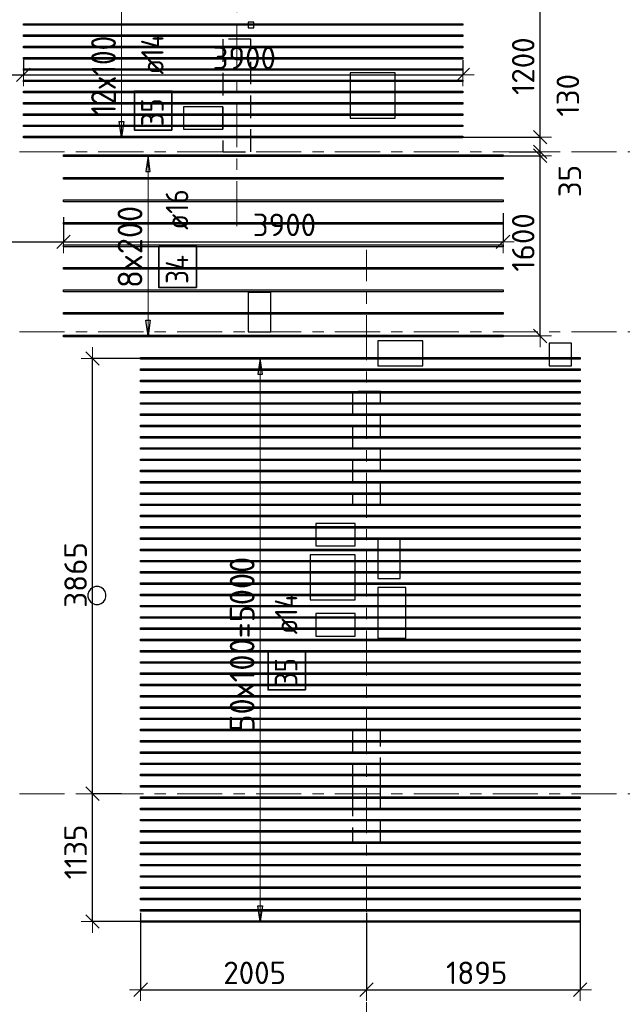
# Model space of a CAD drawing. Header units: metres. Extents: x -38 to 100, y -15 to 19.
# Tile 7 of 63: x 10.67 to 16.02, y 1.43 to 10.17. Entities that reach past the tile are written whole.
import ezdxf

# ---------------------------------------------------------------- set-up
doc = ezdxf.new("R2010")
doc.units = ezdxf.units.M
doc.header["$PDMODE"] = 65
for name, pattern in [('______11', [0.5, 0.4, -0.05, 0, -0.05]), ('______2', [0.27, 0.2, -0.07]), ('______5', [1.1, 0.8, -0.1, 0.1, -0.1])]:
    doc.linetypes.add(name, pattern=pattern)
for name, color, linetype, lineweight in [('XR$2$Осевая линия (1)', 7, '______5', 13), ('XR$3$Перекрытие (1)', 7, 'Continuous', 35), ('XR$3$Размерная линия (1)', 7, 'Continuous', 13), ('XR$5$Стена (1)', 7, 'Continuous', 35)]:
    doc.layers.add(name, color=color, linetype=linetype, lineweight=lineweight)
doc.layers.add('XR$3$Арм.стержн.Доп. Арм верхн.зоны Х', color=7, linetype='Continuous', lineweight=35, true_color=0x8c8cff)
doc.styles.add('ISOCPEUR', font='txt')
doc.dimstyles.new('DIMSTYLE_3', dxfattribs={"dimtxt": 0.2, "dimasz": 0.2, "dimexe": 0, "dimexo": 0, "dimgap": 0.1, "dimtad": 2, "dimdec": 0, "dimlfac": 1000, "dimrnd": 5, "dimzin": 12, "dimdsep": 46, "dimtxsty": 'ISOCPEUR', "dimblk1": 'ALL_ML_STRICH', "dimblk2": 'ALL_ML_STRICH', "dimsah": 1, "dimcen": 0, "dimclrd": 7, "dimclre": 256, "dimclrt": 7, "dimadec": 0, "dimazin": 0, "dimtfac": 1, "dimtdec": 0, "dimtix": 1, "dimtmove": 2, "dimatfit": 3, "dimfxl": 0, "dimtzin": 0, "dimlwd": 0, "dimlwe": -3, "dimarcsym": 0})
doc.dimstyles.new('DIMSTYLE_7', dxfattribs={"dimtxt": 0.2, "dimasz": 0.2, "dimexe": 0, "dimexo": 0, "dimgap": 0.1, "dimtad": 0, "dimdec": 0, "dimlfac": 1000, "dimrnd": 5, "dimzin": 12, "dimdsep": 46, "dimtxsty": 'ISOCPEUR', "dimblk1": 'ALL_ML_STRICH', "dimblk2": 'ALL_ML_STRICH', "dimsah": 1, "dimcen": 0, "dimclrd": 7, "dimclre": 256, "dimclrt": 7, "dimadec": 0, "dimazin": 0, "dimtfac": 1, "dimtdec": 0, "dimtix": 1, "dimtmove": 2, "dimatfit": 3, "dimfxl": 0, "dimtvp": 1.2, "dimtzin": 0, "dimlwd": 0, "dimlwe": -3, "dimarcsym": 0})

# ---------------------------------------------------------------- blocks, each defined once
blk = doc.blocks.new('ALL_ML_STRICH')
at = {"color": 0, "linetype": 'ByBlock', "lineweight": -2}
for p, q in [((0, -0.5), (0, 0.5)), ((-1, 0), (0.5, 0)), ((-0.3, -0.3), (0.3, 0.3))]:
    blk.add_line(p, q, dxfattribs=at)
blk = doc.blocks.new('*D67')
at = {"layer": 'DEFPOINTS', "color": 7, "linetype": 'Continuous', "lineweight": 13, "transparency": 33554687}
for p in [(11.7457, 2.2626), (13.75, 2.2626), (11.7457, 1.5592)]:
    blk.add_point(p, dxfattribs=at)
at = {"layer": 'XR$3$Размерная линия (1)', "color": 9, "linetype": 'Continuous', "lineweight": -2, "true_color": 0xc7c7c7, "transparency": 33554687}
for p, q in [((11.7457, 2.2426), (11.7457, 1.5592)), ((13.75, 2.2426), (13.75, 1.5592))]:
    blk.add_line(p, q, dxfattribs=at)
at = {"layer": 'XR$3$Размерная линия (1)', "color": 7, "linetype": 'Continuous', "lineweight": -2, "transparency": 33554687}
blk.add_line((11.7457, 1.5592), (13.75, 1.5592), dxfattribs=at)
at = {"layer": 'XR$3$Размерная линия (1)', "color": 7, "linetype": 'Continuous', "lineweight": 13, "transparency": 33554687, "xscale": 0.2, "yscale": 0.2, "zscale": 0.2, "rotation": 180}
blk.add_blockref('ALL_ML_STRICH', (11.7457, 1.5592), dxfattribs=at)
at = {"layer": 'XR$3$Размерная линия (1)', "color": 7, "linetype": 'Continuous', "lineweight": 13, "transparency": 33554687, "xscale": 0.2, "yscale": 0.2, "zscale": 0.2}
blk.add_blockref('ALL_ML_STRICH', (13.75, 1.5592), dxfattribs=at)
at = {"layer": 'XR$3$Размерная линия (1)', "color": 7, "linetype": 'Continuous', "lineweight": 13, "transparency": 33554687, "insert": (12.7578, 1.7092), "char_height": 0.2, "width": 0.8, "attachment_point": 5, "style": 'ISOCPEUR'}
blk.add_mtext('\\A1;{2005}', dxfattribs=at)
blk = doc.blocks.new('*D68')
at = {"layer": 'DEFPOINTS', "color": 7, "linetype": 'Continuous', "lineweight": 13, "transparency": 33554687}
for p in [(15.6457, 2.2892), (13.75, 2.2626), (13.75, 1.5592)]:
    blk.add_point(p, dxfattribs=at)
at = {"layer": 'XR$3$Размерная линия (1)', "color": 9, "linetype": 'Continuous', "lineweight": -2, "true_color": 0xc7c7c7, "transparency": 33554687}
for p, q in [((13.75, 2.2426), (13.75, 1.5592)), ((15.6457, 2.2692), (15.6457, 1.5592))]:
    blk.add_line(p, q, dxfattribs=at)
at = {"layer": 'XR$3$Размерная линия (1)', "color": 7, "linetype": 'Continuous', "lineweight": -2, "transparency": 33554687}
blk.add_line((13.75, 1.5592), (15.6457, 1.5592), dxfattribs=at)
at = {"layer": 'XR$3$Размерная линия (1)', "color": 7, "linetype": 'Continuous', "lineweight": 13, "transparency": 33554687, "xscale": 0.2, "yscale": 0.2, "zscale": 0.2, "rotation": 180}
blk.add_blockref('ALL_ML_STRICH', (13.75, 1.5592), dxfattribs=at)
at = {"layer": 'XR$3$Размерная линия (1)', "color": 7, "linetype": 'Continuous', "lineweight": 13, "transparency": 33554687, "xscale": 0.2, "yscale": 0.2, "zscale": 0.2}
blk.add_blockref('ALL_ML_STRICH', (15.6457, 1.5592), dxfattribs=at)
at = {"layer": 'XR$3$Размерная линия (1)', "color": 7, "linetype": 'Continuous', "lineweight": 13, "transparency": 33554687, "insert": (14.7278, 1.7092), "char_height": 0.2, "width": 0.8, "attachment_point": 5, "style": 'ISOCPEUR'}
blk.add_mtext('\\A1;{1895}', dxfattribs=at)
blk = doc.blocks.new('*D107')
at = {"layer": 'DEFPOINTS', "color": 7, "linetype": 'Continuous', "lineweight": 13, "transparency": 33554687}
for p in [(14.8804, 8.9648), (14.8873, 7.3648), (15.2909, 7.3648)]:
    blk.add_point(p, dxfattribs=at)
at = {"layer": 'XR$3$Размерная линия (1)', "color": 9, "linetype": 'Continuous', "lineweight": -2, "true_color": 0xc7c7c7, "transparency": 33554687}
for p, q in [((14.9004, 8.9648), (15.2909, 8.9648)), ((14.9073, 7.3648), (15.2909, 7.3648))]:
    blk.add_line(p, q, dxfattribs=at)
at = {"layer": 'XR$3$Размерная линия (1)', "color": 7, "linetype": 'Continuous', "lineweight": -2, "transparency": 33554687}
blk.add_line((15.2909, 7.3648), (15.2909, 8.9648), dxfattribs=at)
at = {"layer": 'XR$3$Размерная линия (1)', "color": 7, "linetype": 'Continuous', "lineweight": 13, "transparency": 33554687, "xscale": 0.2, "yscale": 0.2, "zscale": 0.2}
for p, rotation in [((15.2909, 8.9648), 90), ((15.2909, 7.3648), 270)]:
    blk.add_blockref('ALL_ML_STRICH', p, dxfattribs=dict(at, rotation=rotation))
at = {"layer": 'XR$3$Размерная линия (1)', "color": 7, "linetype": 'Continuous', "lineweight": 13, "transparency": 33554687, "insert": (15.1409, 8.1948), "char_height": 0.2, "width": 0.8, "attachment_point": 5, "rotation": 90, "style": 'ISOCPEUR'}
blk.add_mtext('\\A1;{1600}', dxfattribs=at)
blk = doc.blocks.new('*D108')
at = {"layer": 'DEFPOINTS', "color": 7, "linetype": 'Continuous', "lineweight": 13, "transparency": 33554687}
for p in [(14.8804, 8.9648), (14.9967, 9), (15.2909, 8.9648)]:
    blk.add_point(p, dxfattribs=at)
at = {"layer": 'XR$3$Размерная линия (1)', "color": 9, "linetype": 'Continuous', "lineweight": -2, "true_color": 0xc7c7c7, "transparency": 33554687}
for p, q in [((14.9004, 8.9648), (15.2909, 8.9648)), ((15.0167, 9), (15.2909, 9))]:
    blk.add_line(p, q, dxfattribs=at)
at = {"layer": 'XR$3$Размерная линия (1)', "color": 7, "linetype": 'Continuous', "lineweight": -2, "transparency": 33554687}
blk.add_line((15.2909, 8.9648), (15.2909, 9), dxfattribs=at)
at = {"layer": 'XR$3$Размерная линия (1)', "color": 7, "linetype": 'Continuous', "lineweight": 13, "transparency": 33554687, "xscale": 0.2, "yscale": 0.2, "zscale": 0.2}
for p, rotation in [((15.2909, 8.9648), 270), ((15.2909, 9), 90)]:
    blk.add_blockref('ALL_ML_STRICH', p, dxfattribs=dict(at, rotation=rotation))
at = {"layer": 'XR$3$Размерная линия (1)', "color": 7, "linetype": 'Continuous', "lineweight": 13, "transparency": 33554687, "insert": (15.5541, 8.7399), "char_height": 0.2, "width": 0.4, "attachment_point": 5, "rotation": 90, "style": 'ISOCPEUR'}
blk.add_mtext('\\A1;{35}', dxfattribs=at)
blk = doc.blocks.new('*D109')
at = {"layer": 'DEFPOINTS', "color": 7, "linetype": 'Continuous', "lineweight": 13, "transparency": 33554687}
for p in [(14.5626, 9.1304), (14.9967, 9), (15.2909, 9)]:
    blk.add_point(p, dxfattribs=at)
at = {"layer": 'XR$3$Размерная линия (1)', "color": 9, "linetype": 'Continuous', "lineweight": -2, "true_color": 0xc7c7c7, "transparency": 33554687}
for p, q in [((14.5826, 9.1304), (15.2909, 9.1304)), ((15.0167, 9), (15.2909, 9))]:
    blk.add_line(p, q, dxfattribs=at)
at = {"layer": 'XR$3$Размерная линия (1)', "color": 7, "linetype": 'Continuous', "lineweight": -2, "transparency": 33554687}
blk.add_line((15.2909, 9), (15.2909, 9.1304), dxfattribs=at)
at = {"layer": 'XR$3$Размерная линия (1)', "color": 7, "linetype": 'Continuous', "lineweight": 13, "transparency": 33554687, "xscale": 0.2, "yscale": 0.2, "zscale": 0.2}
for p, rotation in [((15.2909, 9.1304), 90), ((15.2909, 9), 270)]:
    blk.add_blockref('ALL_ML_STRICH', p, dxfattribs=dict(at, rotation=rotation))
at = {"layer": 'XR$3$Размерная линия (1)', "color": 7, "linetype": 'Continuous', "lineweight": 13, "transparency": 33554687, "insert": (15.537, 9.5016), "char_height": 0.2, "width": 0.6, "attachment_point": 5, "rotation": 90, "style": 'ISOCPEUR'}
blk.add_mtext('\\A1;{130}', dxfattribs=at)
blk = doc.blocks.new('*D110')
at = {"layer": 'DEFPOINTS', "color": 7, "linetype": 'Continuous', "lineweight": 13, "transparency": 33554687}
for p in [(14.5101, 10.3304), (14.5626, 9.1304), (15.2909, 9.1304)]:
    blk.add_point(p, dxfattribs=at)
at = {"layer": 'XR$3$Размерная линия (1)', "color": 9, "linetype": 'Continuous', "lineweight": -2, "true_color": 0xc7c7c7, "transparency": 33554687}
for p, q in [((14.5301, 10.3304), (15.2909, 10.3304)), ((14.5826, 9.1304), (15.2909, 9.1304))]:
    blk.add_line(p, q, dxfattribs=at)
at = {"layer": 'XR$3$Размерная линия (1)', "color": 7, "linetype": 'Continuous', "lineweight": -2, "transparency": 33554687}
blk.add_line((15.2909, 9.1304), (15.2909, 10.3304), dxfattribs=at)
at = {"layer": 'XR$3$Размерная линия (1)', "color": 7, "linetype": 'Continuous', "lineweight": 13, "transparency": 33554687, "xscale": 0.2, "yscale": 0.2, "zscale": 0.2}
for p, rotation in [((15.2909, 10.3304), 90), ((15.2909, 9.1304), 270)]:
    blk.add_blockref('ALL_ML_STRICH', p, dxfattribs=dict(at, rotation=rotation))
at = {"layer": 'XR$3$Размерная линия (1)', "color": 7, "linetype": 'Continuous', "lineweight": 13, "transparency": 33554687, "insert": (15.1409, 9.7604), "char_height": 0.2, "width": 0.8, "attachment_point": 5, "rotation": 90, "style": 'ISOCPEUR'}
blk.add_mtext('\\A1;{1200}', dxfattribs=at)
blk = doc.blocks.new('*D122')
at = {"layer": 'DEFPOINTS', "color": 7, "linetype": 'Continuous', "lineweight": 13, "transparency": 33554687}
for p in [(9.15, 9.8156), (10.7055, 9.837), (9.15, 9.683)]:
    blk.add_point(p, dxfattribs=at)
at = {"layer": 'XR$3$Размерная линия (1)', "color": 9, "linetype": 'Continuous', "lineweight": -2, "true_color": 0xc7c7c7, "transparency": 33554687}
for p, q in [((9.15, 9.7956), (9.15, 9.683)), ((10.7055, 9.817), (10.7055, 9.683))]:
    blk.add_line(p, q, dxfattribs=at)
at = {"layer": 'XR$3$Размерная линия (1)', "color": 7, "linetype": 'Continuous', "lineweight": -2, "transparency": 33554687}
blk.add_line((9.15, 9.683), (10.7055, 9.683), dxfattribs=at)
at = {"layer": 'XR$3$Размерная линия (1)', "color": 7, "linetype": 'Continuous', "lineweight": 13, "transparency": 33554687, "xscale": 0.2, "yscale": 0.2, "zscale": 0.2, "rotation": 180}
blk.add_blockref('ALL_ML_STRICH', (9.15, 9.683), dxfattribs=at)
at = {"layer": 'XR$3$Размерная линия (1)', "color": 7, "linetype": 'Continuous', "lineweight": 13, "transparency": 33554687, "xscale": 0.2, "yscale": 0.2, "zscale": 0.2}
blk.add_blockref('ALL_ML_STRICH', (10.7055, 9.683), dxfattribs=at)
at = {"layer": 'XR$3$Размерная линия (1)', "color": 7, "linetype": 'Continuous', "lineweight": 13, "transparency": 33554687, "insert": (9.9577, 9.833), "char_height": 0.2, "width": 0.8, "attachment_point": 5, "style": 'ISOCPEUR'}
blk.add_mtext('\\A1;{1555}', dxfattribs=at)
blk = doc.blocks.new('*D123')
at = {"layer": 'DEFPOINTS', "color": 7, "linetype": 'Continuous', "lineweight": 13, "transparency": 33554687}
for p in [(10.7055, 9.837), (14.6055, 9.833), (10.7055, 9.683)]:
    blk.add_point(p, dxfattribs=at)
at = {"layer": 'XR$3$Размерная линия (1)', "color": 9, "linetype": 'Continuous', "lineweight": -2, "true_color": 0xc7c7c7, "transparency": 33554687}
for p, q in [((10.7055, 9.817), (10.7055, 9.683)), ((14.6055, 9.813), (14.6055, 9.683))]:
    blk.add_line(p, q, dxfattribs=at)
at = {"layer": 'XR$3$Размерная линия (1)', "color": 7, "linetype": 'Continuous', "lineweight": -2, "transparency": 33554687}
blk.add_line((10.7055, 9.683), (14.6055, 9.683), dxfattribs=at)
at = {"layer": 'XR$3$Размерная линия (1)', "color": 7, "linetype": 'Continuous', "lineweight": 13, "transparency": 33554687, "xscale": 0.2, "yscale": 0.2, "zscale": 0.2, "rotation": 180}
blk.add_blockref('ALL_ML_STRICH', (10.7055, 9.683), dxfattribs=at)
at = {"layer": 'XR$3$Размерная линия (1)', "color": 7, "linetype": 'Continuous', "lineweight": 13, "transparency": 33554687, "xscale": 0.2, "yscale": 0.2, "zscale": 0.2}
blk.add_blockref('ALL_ML_STRICH', (14.6055, 9.683), dxfattribs=at)
at = {"layer": 'XR$3$Размерная линия (1)', "color": 7, "linetype": 'Continuous', "lineweight": 13, "transparency": 33554687, "insert": (12.6655, 9.833), "char_height": 0.2, "width": 0.8, "attachment_point": 5, "style": 'ISOCPEUR'}
blk.add_mtext('\\A1;{3900}', dxfattribs=at)
blk = doc.blocks.new('*D126')
at = {"layer": 'DEFPOINTS', "color": 7, "linetype": 'Continuous', "lineweight": 13, "transparency": 33554687}
for p in [(9.15, 8.4761), (11.0619, 8.4404), (9.15, 8.201)]:
    blk.add_point(p, dxfattribs=at)
at = {"layer": 'XR$3$Размерная линия (1)', "color": 9, "linetype": 'Continuous', "lineweight": -2, "true_color": 0xc7c7c7, "transparency": 33554687}
for p, q in [((9.15, 8.4561), (9.15, 8.201)), ((11.0619, 8.4204), (11.0619, 8.201))]:
    blk.add_line(p, q, dxfattribs=at)
at = {"layer": 'XR$3$Размерная линия (1)', "color": 7, "linetype": 'Continuous', "lineweight": -2, "transparency": 33554687}
blk.add_line((9.15, 8.201), (11.0619, 8.201), dxfattribs=at)
at = {"layer": 'XR$3$Размерная линия (1)', "color": 7, "linetype": 'Continuous', "lineweight": 13, "transparency": 33554687, "xscale": 0.2, "yscale": 0.2, "zscale": 0.2, "rotation": 180}
blk.add_blockref('ALL_ML_STRICH', (9.15, 8.201), dxfattribs=at)
at = {"layer": 'XR$3$Размерная линия (1)', "color": 7, "linetype": 'Continuous', "lineweight": 13, "transparency": 33554687, "xscale": 0.2, "yscale": 0.2, "zscale": 0.2}
blk.add_blockref('ALL_ML_STRICH', (11.0619, 8.201), dxfattribs=at)
at = {"layer": 'XR$3$Размерная линия (1)', "color": 7, "linetype": 'Continuous', "lineweight": 13, "transparency": 33554687, "insert": (10.156, 8.351), "char_height": 0.2, "width": 0.8, "attachment_point": 5, "style": 'ISOCPEUR'}
blk.add_mtext('\\A1;{1910}', dxfattribs=at)
blk = doc.blocks.new('*D127')
at = {"layer": 'DEFPOINTS', "color": 7, "linetype": 'Continuous', "lineweight": 13, "transparency": 33554687}
for p in [(11.0619, 8.4404), (14.9619, 8.4746), (11.0619, 8.201)]:
    blk.add_point(p, dxfattribs=at)
at = {"layer": 'XR$3$Размерная линия (1)', "color": 9, "linetype": 'Continuous', "lineweight": -2, "true_color": 0xc7c7c7, "transparency": 33554687}
for p, q in [((11.0619, 8.4204), (11.0619, 8.201)), ((14.9619, 8.4546), (14.9619, 8.201))]:
    blk.add_line(p, q, dxfattribs=at)
at = {"layer": 'XR$3$Размерная линия (1)', "color": 7, "linetype": 'Continuous', "lineweight": -2, "transparency": 33554687}
blk.add_line((11.0619, 8.201), (14.9619, 8.201), dxfattribs=at)
at = {"layer": 'XR$3$Размерная линия (1)', "color": 7, "linetype": 'Continuous', "lineweight": 13, "transparency": 33554687, "xscale": 0.2, "yscale": 0.2, "zscale": 0.2, "rotation": 180}
blk.add_blockref('ALL_ML_STRICH', (11.0619, 8.201), dxfattribs=at)
at = {"layer": 'XR$3$Размерная линия (1)', "color": 7, "linetype": 'Continuous', "lineweight": 13, "transparency": 33554687, "xscale": 0.2, "yscale": 0.2, "zscale": 0.2}
blk.add_blockref('ALL_ML_STRICH', (14.9619, 8.201), dxfattribs=at)
at = {"layer": 'XR$3$Размерная линия (1)', "color": 7, "linetype": 'Continuous', "lineweight": 13, "transparency": 33554687, "insert": (13.0219, 8.351), "char_height": 0.2, "width": 0.8, "attachment_point": 5, "style": 'ISOCPEUR'}
blk.add_mtext('\\A1;{3900}', dxfattribs=at)
blk = doc.blocks.new('*D130')
at = {"layer": 'DEFPOINTS', "color": 7, "linetype": 'Continuous', "lineweight": 13, "transparency": 33554687}
for p in [(11.5965, 3.3), (11.3188, 2.1648), (11.9813, 2.1648)]:
    blk.add_point(p, dxfattribs=at)
at = {"layer": 'XR$3$Размерная линия (1)', "color": 9, "linetype": 'Continuous', "lineweight": -2, "true_color": 0xc7c7c7, "transparency": 33554687}
for p, q in [((11.5765, 3.3), (11.3188, 3.3)), ((11.9613, 2.1648), (11.3188, 2.1648))]:
    blk.add_line(p, q, dxfattribs=at)
at = {"layer": 'XR$3$Размерная линия (1)', "color": 7, "linetype": 'Continuous', "lineweight": -2, "transparency": 33554687}
blk.add_line((11.3188, 2.1648), (11.3188, 3.3), dxfattribs=at)
at = {"layer": 'XR$3$Размерная линия (1)', "color": 7, "linetype": 'Continuous', "lineweight": 13, "transparency": 33554687, "xscale": 0.2, "yscale": 0.2, "zscale": 0.2}
for p, rotation in [((11.3188, 3.3), 90), ((11.3188, 2.1648), 270)]:
    blk.add_blockref('ALL_ML_STRICH', p, dxfattribs=dict(at, rotation=rotation))
at = {"layer": 'XR$3$Размерная линия (1)', "color": 7, "linetype": 'Continuous', "lineweight": 13, "transparency": 33554687, "insert": (11.1688, 2.7824), "char_height": 0.2, "width": 0.8, "attachment_point": 5, "rotation": 90, "style": 'ISOCPEUR'}
blk.add_mtext('\\A1;{1135}', dxfattribs=at)
blk = doc.blocks.new('*D131')
at = {"layer": 'DEFPOINTS', "color": 7, "linetype": 'Continuous', "lineweight": 13, "transparency": 33554687}
for p in [(12.2604, 7.1648), (11.3188, 3.3), (11.5965, 3.3)]:
    blk.add_point(p, dxfattribs=at)
at = {"layer": 'XR$3$Размерная линия (1)', "color": 9, "linetype": 'Continuous', "lineweight": -2, "true_color": 0xc7c7c7, "transparency": 33554687}
for p, q in [((12.2404, 7.1648), (11.3188, 7.1648)), ((11.5765, 3.3), (11.3188, 3.3))]:
    blk.add_line(p, q, dxfattribs=at)
at = {"layer": 'XR$3$Размерная линия (1)', "color": 7, "linetype": 'Continuous', "lineweight": -2, "transparency": 33554687}
blk.add_line((11.3188, 3.3), (11.3188, 7.1648), dxfattribs=at)
at = {"layer": 'XR$3$Размерная линия (1)', "color": 7, "linetype": 'Continuous', "lineweight": 13, "transparency": 33554687, "xscale": 0.2, "yscale": 0.2, "zscale": 0.2}
for p, rotation in [((11.3188, 7.1648), 90), ((11.3188, 3.3), 270)]:
    blk.add_blockref('ALL_ML_STRICH', p, dxfattribs=dict(at, rotation=rotation))
at = {"layer": 'XR$3$Размерная линия (1)', "color": 7, "linetype": 'Continuous', "lineweight": 13, "transparency": 33554687, "insert": (11.1688, 5.2424), "char_height": 0.2, "width": 0.8, "attachment_point": 5, "rotation": 90, "style": 'ISOCPEUR'}
blk.add_mtext('\\A1;{3865}', dxfattribs=at)

msp = doc.modelspace()

# ---------------------------------------------------------------- linework, layer by layer
at = {"layer": 'XR$2$Осевая линия (1)', "color": 253, "linetype": '______11', "lineweight": 13, "true_color": 0xa0a0a0, "transparency": 33554687}
for p, q in [((12.6, 8.34), (12.6, 18.35)), ((-2.63, 9), (62.6, 9)), ((13.75, -2.65), (13.75, 8.13)), ((-2.63, 7.4), (62.6, 7.4)), ((-2.63, 3.3), (62.6, 3.3))]:
    msp.add_line(p, q, dxfattribs=at)
at = {"layer": 'XR$3$Арм.стержн.Доп. Арм верхн.зоны Х', "color": 7, "linetype": 'Continuous', "lineweight": 13, "transparency": 33554687}
for p, q in [((11.5764, 9.1304), (11.5764, 10.3304)), ((11.5764, 9.1304), (11.5764, 9.1304)), ((11.8114, 8.9648), (11.8114, 8.9648)), ((11.8114, 7.3648), (11.8114, 8.9648)), ((11.8114, 7.3648), (11.8114, 7.3648)), ((12.8067, 7.1648), (12.8067, 7.1648)), ((12.8067, 2.1648), (12.8067, 7.1648)), ((12.8067, 2.1648), (12.8067, 2.1648))]:
    msp.add_line(p, q, dxfattribs=at)
at = {"layer": 'XR$3$Арм.стержн.Доп. Арм верхн.зоны Х', "color": 7, "linetype": 'Continuous', "lineweight": 25, "transparency": 33554687}
for p, q in [((11.5764, 9.1304), (11.5564, 9.2704)), ((11.5564, 9.2704), (11.5964, 9.2704)), ((11.5964, 9.2704), (11.5764, 9.1304)), ((11.8114, 8.9648), (11.7914, 8.8248)), ((11.8314, 8.8248), (11.8114, 8.9648)), ((11.7914, 8.8248), (11.8314, 8.8248)), ((11.8114, 7.3648), (11.7914, 7.5048)), ((11.7914, 7.5048), (11.8314, 7.5048)), ((11.8314, 7.5048), (11.8114, 7.3648)), ((12.8067, 7.1648), (12.7867, 7.0248)), ((12.8267, 7.0248), (12.8067, 7.1648)), ((12.7867, 7.0248), (12.8267, 7.0248)), ((12.8067, 2.1648), (12.7867, 2.3048)), ((12.7867, 2.3048), (12.8267, 2.3048)), ((12.8267, 2.3048), (12.8067, 2.1648))]:
    msp.add_line(p, q, dxfattribs=at)
at = {"layer": 'XR$3$Арм.стержн.Доп. Арм верхн.зоны Х', "color": 253, "linetype": 'Continuous', "lineweight": -3, "true_color": 0xa0a0a0, "transparency": 33554687}
for p, q in [((11.5764, 9.1304), (11.4764, 9.1304)), ((11.5764, 9.1304), (11.6764, 9.1304)), ((11.8114, 8.9648), (11.7114, 8.9648)), ((11.8114, 8.9648), (11.9114, 8.9648)), ((11.8114, 7.3648), (11.7114, 7.3648)), ((11.8114, 7.3648), (11.9114, 7.3648)), ((12.8067, 7.1648), (12.7067, 7.1648)), ((12.8067, 7.1648), (12.9067, 7.1648)), ((12.8067, 2.1648), (12.7067, 2.1648)), ((12.8067, 2.1648), (12.9067, 2.1648))]:
    msp.add_line(p, q, dxfattribs=at)
at = {"layer": 'XR$3$Арм.стержн.Доп. Арм верхн.зоны Х', "color": 7, "linetype": 'Continuous', "lineweight": 25, "transparency": 33554687}
for points in [[(14.6055, 10.1234), (10.7055, 10.1234), (10.7055, 10.1374), (14.6055, 10.1374), (14.6055, 10.1234)], [(14.6055, 10.0234), (10.7055, 10.0234), (10.7055, 10.0374), (14.6055, 10.0374), (14.6055, 10.0234)], [(14.6055, 9.9234), (10.7055, 9.9234), (10.7055, 9.9374), (14.6055, 9.9374), (14.6055, 9.9234)], [(14.6055, 9.8234), (10.7055, 9.8234), (10.7055, 9.8374), (14.6055, 9.8374), (14.6055, 9.8234)], [(14.6055, 9.7234), (10.7055, 9.7234), (10.7055, 9.7374), (14.6055, 9.7374), (14.6055, 9.7234)], [(14.6055, 9.6234), (10.7055, 9.6234), (10.7055, 9.6374), (14.6055, 9.6374), (14.6055, 9.6234)], [(14.6055, 9.5234), (10.7055, 9.5234), (10.7055, 9.5374), (14.6055, 9.5374), (14.6055, 9.5234)], [(14.6055, 9.4234), (10.7055, 9.4234), (10.7055, 9.4374), (14.6055, 9.4374), (14.6055, 9.4234)], [(14.6055, 9.3234), (10.7055, 9.3234), (10.7055, 9.3374), (14.6055, 9.3374), (14.6055, 9.3234)], [(14.6055, 9.2234), (10.7055, 9.2234), (10.7055, 9.2374), (14.6055, 9.2374), (14.6055, 9.2234)], [(14.6055, 9.1234), (10.7055, 9.1234), (10.7055, 9.1374), (14.6055, 9.1374), (14.6055, 9.1234)], [(14.9619, 8.9568), (11.0619, 8.9568), (11.0619, 8.9728), (14.9619, 8.9728), (14.9619, 8.9568)], [(14.9619, 8.7568), (11.0619, 8.7568), (11.0619, 8.7728), (14.9619, 8.7728), (14.9619, 8.7568)], [(14.9619, 8.5568), (11.0619, 8.5568), (11.0619, 8.5728), (14.9619, 8.5728), (14.9619, 8.5568)], [(14.9619, 8.3568), (11.0619, 8.3568), (11.0619, 8.3728), (14.9619, 8.3728), (14.9619, 8.3568)], [(14.9619, 8.1568), (11.0619, 8.1568), (11.0619, 8.1728), (14.9619, 8.1728), (14.9619, 8.1568)], [(14.9619, 7.9568), (11.0619, 7.9568), (11.0619, 7.9728), (14.9619, 7.9728), (14.9619, 7.9568)], [(14.9619, 7.7568), (11.0619, 7.7568), (11.0619, 7.7728), (14.9619, 7.7728), (14.9619, 7.7568)], [(14.9619, 7.5568), (11.0619, 7.5568), (11.0619, 7.5728), (14.9619, 7.5728), (14.9619, 7.5568)], [(14.9619, 7.3568), (11.0619, 7.3568), (11.0619, 7.3728), (14.9619, 7.3728), (14.9619, 7.3568)], [(15.6457, 7.1578), (11.7457, 7.1578), (11.7457, 7.1718), (15.6457, 7.1718), (15.6457, 7.1578)], [(15.6457, 7.0578), (11.7457, 7.0578), (11.7457, 7.0718), (15.6457, 7.0718), (15.6457, 7.0578)], [(15.6457, 6.9578), (11.7457, 6.9578), (11.7457, 6.9718), (15.6457, 6.9718), (15.6457, 6.9578)], [(15.6457, 6.8578), (11.7457, 6.8578), (11.7457, 6.8718), (15.6457, 6.8718), (15.6457, 6.8578)], [(15.6457, 6.7578), (11.7457, 6.7578), (11.7457, 6.7718), (15.6457, 6.7718), (15.6457, 6.7578)], [(15.6457, 6.6578), (11.7457, 6.6578), (11.7457, 6.6718), (15.6457, 6.6718), (15.6457, 6.6578)], [(15.6457, 6.5578), (11.7457, 6.5578), (11.7457, 6.5718), (15.6457, 6.5718), (15.6457, 6.5578)], [(15.6457, 6.4578), (11.7457, 6.4578), (11.7457, 6.4718), (15.6457, 6.4718), (15.6457, 6.4578)], [(15.6457, 6.3578), (11.7457, 6.3578), (11.7457, 6.3718), (15.6457, 6.3718), (15.6457, 6.3578)], [(15.6457, 6.2578), (11.7457, 6.2578), (11.7457, 6.2718), (15.6457, 6.2718), (15.6457, 6.2578)], [(15.6457, 6.1578), (11.7457, 6.1578), (11.7457, 6.1718), (15.6457, 6.1718), (15.6457, 6.1578)], [(15.6457, 6.0578), (11.7457, 6.0578), (11.7457, 6.0718), (15.6457, 6.0718), (15.6457, 6.0578)], [(15.6457, 5.9578), (11.7457, 5.9578), (11.7457, 5.9718), (15.6457, 5.9718), (15.6457, 5.9578)], [(15.6457, 5.8578), (11.7457, 5.8578), (11.7457, 5.8718), (15.6457, 5.8718), (15.6457, 5.8578)], [(15.6457, 5.7578), (11.7457, 5.7578), (11.7457, 5.7718), (15.6457, 5.7718), (15.6457, 5.7578)], [(15.6457, 5.6578), (11.7457, 5.6578), (11.7457, 5.6718), (15.6457, 5.6718), (15.6457, 5.6578)], [(15.6457, 5.5578), (11.7457, 5.5578), (11.7457, 5.5718), (15.6457, 5.5718), (15.6457, 5.5578)], [(15.6457, 5.4578), (11.7457, 5.4578), (11.7457, 5.4718), (15.6457, 5.4718), (15.6457, 5.4578)], [(15.6457, 5.3578), (11.7457, 5.3578), (11.7457, 5.3718), (15.6457, 5.3718), (15.6457, 5.3578)], [(15.6457, 5.2578), (11.7457, 5.2578), (11.7457, 5.2718), (15.6457, 5.2718), (15.6457, 5.2578)], [(15.6457, 5.1578), (11.7457, 5.1578), (11.7457, 5.1718), (15.6457, 5.1718), (15.6457, 5.1578)], [(15.6457, 5.0578), (11.7457, 5.0578), (11.7457, 5.0718), (15.6457, 5.0718), (15.6457, 5.0578)], [(15.6457, 4.9578), (11.7457, 4.9578), (11.7457, 4.9718), (15.6457, 4.9718), (15.6457, 4.9578)], [(15.6457, 4.8578), (11.7457, 4.8578), (11.7457, 4.8718), (15.6457, 4.8718), (15.6457, 4.8578)], [(15.6457, 4.7578), (11.7457, 4.7578), (11.7457, 4.7718), (15.6457, 4.7718), (15.6457, 4.7578)], [(15.6457, 4.6578), (11.7457, 4.6578), (11.7457, 4.6718), (15.6457, 4.6718), (15.6457, 4.6578)], [(15.6457, 4.5578), (11.7457, 4.5578), (11.7457, 4.5718), (15.6457, 4.5718), (15.6457, 4.5578)], [(15.6457, 4.4578), (11.7457, 4.4578), (11.7457, 4.4718), (15.6457, 4.4718), (15.6457, 4.4578)], [(15.6457, 4.3578), (11.7457, 4.3578), (11.7457, 4.3718), (15.6457, 4.3718), (15.6457, 4.3578)], [(15.6457, 4.2578), (11.7457, 4.2578), (11.7457, 4.2718), (15.6457, 4.2718), (15.6457, 4.2578)], [(15.6457, 4.1578), (11.7457, 4.1578), (11.7457, 4.1718), (15.6457, 4.1718), (15.6457, 4.1578)], [(15.6457, 4.0578), (11.7457, 4.0578), (11.7457, 4.0718), (15.6457, 4.0718), (15.6457, 4.0578)], [(15.6457, 3.9578), (11.7457, 3.9578), (11.7457, 3.9718), (15.6457, 3.9718), (15.6457, 3.9578)], [(15.6457, 3.8578), (11.7457, 3.8578), (11.7457, 3.8718), (15.6457, 3.8718), (15.6457, 3.8578)], [(15.6457, 3.7578), (11.7457, 3.7578), (11.7457, 3.7718), (15.6457, 3.7718), (15.6457, 3.7578)], [(15.6457, 3.6578), (11.7457, 3.6578), (11.7457, 3.6718), (15.6457, 3.6718), (15.6457, 3.6578)], [(15.6457, 3.5578), (11.7457, 3.5578), (11.7457, 3.5718), (15.6457, 3.5718), (15.6457, 3.5578)], [(15.6457, 3.4578), (11.7457, 3.4578), (11.7457, 3.4718), (15.6457, 3.4718), (15.6457, 3.4578)], [(15.6457, 3.3578), (11.7457, 3.3578), (11.7457, 3.3718), (15.6457, 3.3718), (15.6457, 3.3578)], [(15.6457, 3.2578), (11.7457, 3.2578), (11.7457, 3.2718), (15.6457, 3.2718), (15.6457, 3.2578)], [(15.6457, 3.1578), (11.7457, 3.1578), (11.7457, 3.1718), (15.6457, 3.1718), (15.6457, 3.1578)], [(15.6457, 3.0578), (11.7457, 3.0578), (11.7457, 3.0718), (15.6457, 3.0718), (15.6457, 3.0578)], [(15.6457, 2.9578), (11.7457, 2.9578), (11.7457, 2.9718), (15.6457, 2.9718), (15.6457, 2.9578)], [(15.6457, 2.8578), (11.7457, 2.8578), (11.7457, 2.8718), (15.6457, 2.8718), (15.6457, 2.8578)], [(15.6457, 2.7578), (11.7457, 2.7578), (11.7457, 2.7718), (15.6457, 2.7718), (15.6457, 2.7578)], [(15.6457, 2.6578), (11.7457, 2.6578), (11.7457, 2.6718), (15.6457, 2.6718), (15.6457, 2.6578)], [(15.6457, 2.5578), (11.7457, 2.5578), (11.7457, 2.5718), (15.6457, 2.5718), (15.6457, 2.5578)], [(15.6457, 2.4578), (11.7457, 2.4578), (11.7457, 2.4718), (15.6457, 2.4718), (15.6457, 2.4578)], [(15.6457, 2.3578), (11.7457, 2.3578), (11.7457, 2.3718), (15.6457, 2.3718), (15.6457, 2.3578)], [(15.6457, 2.2578), (11.7457, 2.2578), (11.7457, 2.2718), (15.6457, 2.2718), (15.6457, 2.2578)], [(15.6457, 2.1578), (11.7457, 2.1578), (11.7457, 2.1718), (15.6457, 2.1718), (15.6457, 2.1578)]]:
    msp.add_lwpolyline(points, dxfattribs=at)
at = {"layer": 'XR$3$Арм.стержн.Доп. Арм верхн.зоны Х', "color": 7, "linetype": 'Continuous', "lineweight": 35, "transparency": 33554687}
for points in [[(12.0234, 9.1922), (12.0234, 9.5388), (11.6901, 9.5388), (11.6901, 9.1922), (12.0234, 9.1922)], [(12.242, 7.7935), (12.242, 8.1602), (11.9086, 8.1602), (11.9086, 7.7935), (12.242, 7.7935)], [(13.21, 4.2219), (13.21, 4.5686), (12.8767, 4.5686), (12.8767, 4.2219), (13.21, 4.2219)]]:
    msp.add_lwpolyline(points, dxfattribs=at)
at = {"layer": 'XR$3$Перекрытие (1)', "color": 7, "linetype": 'Continuous', "lineweight": 25, "transparency": 33554687}
for p, q in [((12.7, 10.15), (12.7, 10.1)), ((12.75, 10.15), (12.7, 10.15)), ((12.75, 10.1), (12.75, 10.15)), ((12.7, 10.1), (12.75, 10.1)), ((13.6049, 9.7), (13.6049, 9.3)), ((14.0049, 9.7), (13.6049, 9.7)), ((14.0049, 9.3), (14.0049, 9.7)), ((12.125, 9.4), (12.125, 9.2)), ((12.475, 9.4), (12.125, 9.4)), ((12.475, 9.2), (12.475, 9.4)), ((13.6049, 9.3), (14.0049, 9.3)), ((12.125, 9.2), (12.475, 9.2)), ((12.7, 7.75), (12.7, 7.4)), ((12.9, 7.75), (12.7, 7.75)), ((12.9, 7.4), (12.9, 7.75)), ((12.7, 7.4), (12.9, 7.4)), ((13.85, 7.32), (13.85, 7.1)), ((14.25, 7.32), (13.85, 7.32)), ((14.25, 7.1), (14.25, 7.32)), ((15.37, 7.3), (15.37, 7.1)), ((15.57, 7.3), (15.37, 7.3)), ((15.57, 7.1), (15.57, 7.3)), ((13.85, 7.1), (14.25, 7.1)), ((15.37, 7.1), (15.57, 7.1)), ((13.3, 5.7), (13.3, 5.5)), ((13.65, 5.7), (13.3, 5.7)), ((13.65, 5.5), (13.65, 5.7)), ((13.85, 5.56), (13.85, 5.21)), ((14.05, 5.56), (13.85, 5.56)), ((14.05, 5.21), (14.05, 5.56)), ((13.3, 5.5), (13.65, 5.5)), ((13.25, 5.42), (13.25, 5.02)), ((13.65, 5.42), (13.25, 5.42)), ((13.65, 5.02), (13.65, 5.42)), ((13.85, 5.21), (14.05, 5.21)), ((11.2864, 5.0967), (11.2786, 5.0727)), ((11.2786, 5.0727), (11.2786, 5.0475)), ((11.3013, 5.1171), (11.2864, 5.0967)), ((11.3217, 5.132), (11.3013, 5.1171)), ((11.3457, 5.1398), (11.3217, 5.132)), ((11.3709, 5.1398), (11.3457, 5.1398)), ((11.3949, 5.132), (11.3709, 5.1398)), ((11.4153, 5.1171), (11.3949, 5.132)), ((11.4302, 5.0967), (11.4153, 5.1171)), ((11.438, 5.0727), (11.4302, 5.0967)), ((11.438, 5.0475), (11.438, 5.0727)), ((13.85, 5.13), (13.85, 4.68)), ((14.1, 5.13), (13.85, 5.13)), ((14.1, 4.68), (14.1, 5.13)), ((11.2786, 5.0475), (11.2864, 5.0235)), ((11.2864, 5.0235), (11.3013, 5.003)), ((11.3013, 5.003), (11.3217, 4.9882)), ((11.3217, 4.9882), (11.3457, 4.9804)), ((11.3709, 4.9804), (11.3949, 4.9882)), ((11.3949, 4.9882), (11.4153, 5.003)), ((11.4153, 5.003), (11.4302, 5.0235)), ((11.4302, 5.0235), (11.438, 5.0475)), ((13.25, 5.02), (13.65, 5.02)), ((11.3457, 4.9804), (11.3709, 4.9804)), ((13.3, 4.9), (13.3, 4.7)), ((13.65, 4.9), (13.3, 4.9)), ((13.65, 4.7), (13.65, 4.9)), ((13.3, 4.7), (13.65, 4.7)), ((13.85, 4.68), (14.1, 4.68))]:
    msp.add_line(p, q, dxfattribs=at)
at = {"layer": 'XR$5$Стена (1)', "color": 253, "linetype": '______2', "lineweight": -3, "true_color": 0xa0a0a0, "transparency": 33554687}
for p, q in [((12.725, 10), (12.475, 10)), ((12.475, 10), (12.475, 9)), ((12.725, 9), (12.725, 10)), ((12.475, 9), (12.725, 9)), ((13.875, 6.87), (13.625, 6.87)), ((13.625, 6.87), (13.625, 5.87)), ((13.875, 5.87), (13.875, 6.87)), ((13.625, 5.87), (13.875, 5.87)), ((13.625, 3.87), (13.625, 3.42)), ((13.875, 3.87), (13.625, 3.87)), ((13.875, 3.42), (13.875, 3.87)), ((13.625, 3.42), (13.625, 3.3)), ((13.875, 3.3), (13.875, 3.42)), ((13.625, 3.3), (13.625, 2.87)), ((13.875, 2.87), (13.875, 3.3)), ((13.675, 2.87), (13.875, 2.87)), ((13.755, 2.87), (13.875, 2.87))]:
    msp.add_line(p, q, dxfattribs=at)

# ---------------------------------------------------------------- texts
at = {"layer": 'XR$3$Арм.стержн.Доп. Арм верхн.зоны Х', "color": 7, "linetype": 'Continuous', "lineweight": 13, "transparency": 33554687, "char_height": 0.22, "attachment_point": 7, "rotation": 90, "style": 'ISOCPEUR'}
for s, insert, width in [('\\W0.86;12x100', (11.5264, 9.3234), 0.930455), ('\\W0.95;8x200', (11.7614, 7.7908), 0.873359), ('\\W0.95;50x100=5000', (12.7567, 3.8508), 1.753129)]:
    msp.add_mtext(s, dxfattribs=dict(at, insert=insert, width=width))
at = {"layer": 'XR$3$Арм.стержн.Доп. Арм верхн.зоны Х', "color": 7, "linetype": 'Continuous', "lineweight": 25, "transparency": 33554687, "char_height": 0.2, "attachment_point": 7, "rotation": 90, "style": 'ISOCPEUR'}
for s, insert, width in [('\\W0.89; ø14 ', (11.9501, 9.5722), 0.769432), ('\\W0.87;35', (11.9501, 9.2255), 0.367208), ('\\W0.89; ø16 ', (12.1686, 8.1935), 0.749105), ('\\W0.88;34', (12.1686, 7.8268), 0.387995), ('\\W0.89; ø14 ', (13.1367, 4.6019), 0.769432), ('\\W0.87;35', (13.1367, 4.2553), 0.367208)]:
    msp.add_mtext(s, dxfattribs=dict(at, insert=insert, width=width))

# ---------------------------------------------------------------- dimensions: what is measured, and where the dimension line sits
at = {"layer": 'XR$3$Размерная линия (1)', "color": 7, "linetype": 'Continuous', "lineweight": 13, "transparency": 33554687}
for base, p1, p2, dimstyle, picture, middle in [((15.2909, 10.3304), (14.5826, 9.1304), (14.5301, 10.3304), 'DIMSTYLE_3', '*D110', (15.1409, 9.7604)), ((15.2909, 9.1304), (15.0167, 9), (14.5826, 9.1304), 'DIMSTYLE_7', '*D109', (15.537, 9.5016)), ((15.2909, 9), (14.9004, 8.9648), (15.0167, 9), 'DIMSTYLE_7', '*D108', (15.5541, 8.7399)), ((15.2909, 8.9648), (14.9073, 7.3648), (14.9004, 8.9648), 'DIMSTYLE_3', '*D107', (15.1409, 8.1948)), ((11.3188, 7.1648), (11.5765, 3.3), (12.2404, 7.1648), 'DIMSTYLE_3', '*D131', (11.1688, 5.2424)), ((11.3188, 3.3), (11.9613, 2.1648), (11.5765, 3.3), 'DIMSTYLE_3', '*D130', (11.1688, 2.7824))]:
    dim = msp.add_linear_dim(base=base, p1=p1, p2=p2, angle=90, dimstyle=dimstyle, override={"dimpost": '<>', "dimclrd": 7, "dimclre": 9, "dimclrt": 7, "dimlwd": 0, "dimlwe": 65533}, dxfattribs=at)
    dim.commit()
    dim.dimension.update_dxf_attribs({"geometry": picture, "text_midpoint": middle, "dimtype": 160})
for base, p1, p2, picture, middle in [((10.70546, 9.68304), (9.15, 9.79561), (10.70546, 9.81697), '*D122', (9.95773, 9.83304)), ((14.6055, 9.683), (10.7055, 9.817), (14.6055, 9.813), '*D123', (12.6655, 9.833)), ((11.0619, 8.201), (9.15, 8.4561), (11.0619, 8.4204), '*D126', (10.156, 8.351)), ((14.9619, 8.201), (11.0619, 8.4204), (14.9619, 8.4546), '*D127', (13.0219, 8.351)), ((15.6457, 1.5592), (13.75, 2.2426), (15.6457, 2.2692), '*D68', (14.7278, 1.7092)), ((13.75, 1.5592), (11.7457, 2.2426), (13.75, 2.2426), '*D67', (12.7578, 1.7092))]:
    dim = msp.add_linear_dim(base=base, p1=p1, p2=p2, dimstyle='DIMSTYLE_3', override={"dimpost": '<>', "dimclrd": 7, "dimclre": 9, "dimclrt": 7, "dimlwd": 0, "dimlwe": 65533}, dxfattribs=at)
    dim.commit()
    dim.dimension.update_dxf_attribs({"geometry": picture, "text_midpoint": middle, "dimtype": 160})

doc.saveas('drawing.dxf')
